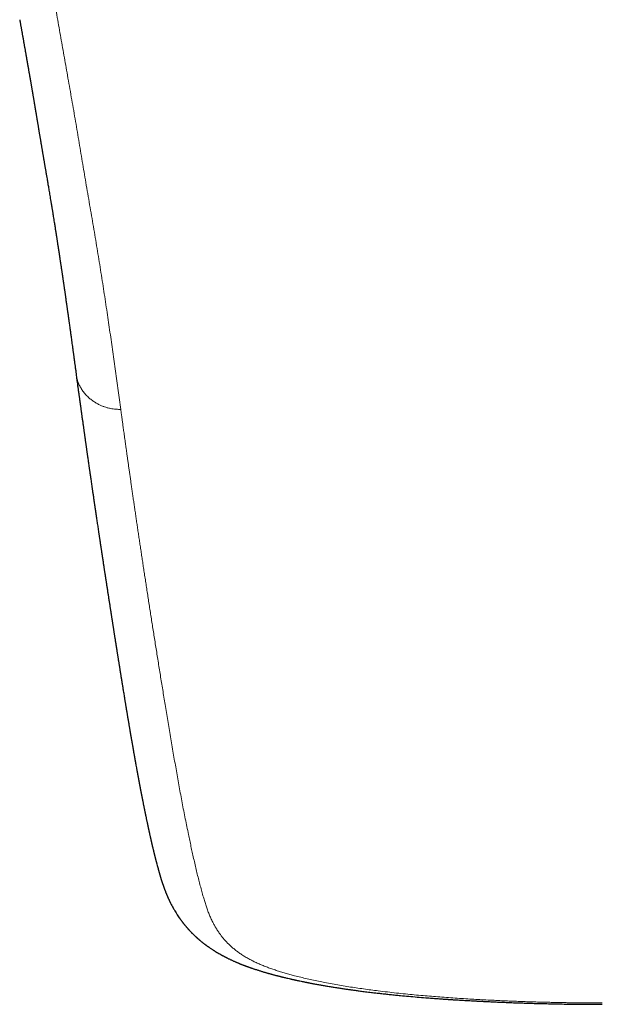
# Model space of a CAD drawing. Header units: millimetres. Extents: x 8 to 736, y 12 to 488.
# Tile 12 of 58: x 364 to 382, y 115 to 146. Entities that reach past the tile are written whole.
import ezdxf

# ---------------------------------------------------------------- set-up
doc = ezdxf.new("R2010")
doc.units = ezdxf.units.MM

msp = doc.modelspace()

# ---------------------------------------------------------------- linework, layer by layer
at = {"color": 252, "linetype": 'Continuous', "lineweight": 0}
for points, knots in [([(365.013, 148.698), (365.043, 148.48), (365.101, 148.044), (365.197, 147.395), (365.298, 146.75), (365.405, 146.11), (365.515, 145.475), (365.626, 144.844), (365.741, 144.197), (365.858, 143.534), (365.977, 142.856), (366.091, 142.184), (366.202, 141.517), (366.315, 140.843), (366.433, 140.161), (366.551, 139.472), (366.666, 138.79), (366.776, 138.114), (366.88, 137.444), (366.979, 136.793), (367.071, 136.162), (367.158, 135.548), (367.243, 134.94), (367.326, 134.337), (367.381, 133.94), (367.408, 133.742)], [0, 0, 0, 0, 0.040009, 0.080012, 0.12001, 0.160005, 0.199998, 0.239989, 0.279979, 0.323966, 0.367954, 0.411942, 0.455933, 0.499929, 0.546596, 0.593269, 0.639946, 0.686625, 0.733304, 0.779981, 0.823987, 0.867989, 0.91199, 0.955993, 1, 1, 1, 1]), ([(367.408, 133.742), (367.393, 133.742), (367.36, 133.744), (367.306, 133.746), (367.241, 133.751), (367.165, 133.759), (367.076, 133.773), (366.986, 133.795), (366.895, 133.823), (366.806, 133.857), (366.711, 133.901), (366.613, 133.956), (366.514, 134.021), (366.416, 134.099), (366.323, 134.189), (366.238, 134.289), (366.166, 134.396), (366.108, 134.505), (366.064, 134.613), (366.033, 134.717), (366.014, 134.797), (366.009, 134.842), (366.008, 134.854)], [0, 0, 0, 0, 0.021388, 0.047605, 0.078965, 0.115963, 0.159261, 0.209618, 0.252458, 0.299874, 0.351915, 0.40842, 0.469013, 0.533142, 0.600231, 0.669946, 0.739216, 0.805061, 0.867395, 0.92594, 0.980448, 1, 1, 1, 1]), ([(382.5, 115.134), (382.497, 115.134), (382.489, 115.134), (382.475, 115.134), (382.457, 115.134), (382.431, 115.134), (382.397, 115.134), (382.354, 115.134), (382.299, 115.134), (382.231, 115.134), (382.15, 115.134), (382.058, 115.135), (381.955, 115.136), (381.845, 115.137), (381.728, 115.138), (381.603, 115.139), (381.469, 115.141), (381.327, 115.143), (381.175, 115.146), (381.017, 115.149), (380.853, 115.153), (380.685, 115.157), (380.509, 115.162), (380.324, 115.167), (380.127, 115.173), (379.918, 115.181), (379.696, 115.189), (379.466, 115.199), (379.227, 115.21), (378.979, 115.222), (378.728, 115.235), (378.473, 115.249), (378.217, 115.264), (377.953, 115.281), (377.681, 115.3), (377.411, 115.32), (377.143, 115.341), (376.878, 115.364), (376.606, 115.389), (376.329, 115.416), (376.048, 115.445), (375.762, 115.477), (375.494, 115.51), (375.245, 115.542), (375.015, 115.573), (374.784, 115.607), (374.552, 115.642), (374.321, 115.681), (374.089, 115.721), (373.866, 115.763), (373.653, 115.805), (373.449, 115.847), (373.248, 115.892), (373.05, 115.939), (372.869, 115.985), (372.707, 116.028), (372.56, 116.07), (372.417, 116.112), (372.278, 116.156), (372.14, 116.203), (372.004, 116.252), (371.871, 116.304), (371.743, 116.358), (371.622, 116.413), (371.507, 116.47), (371.392, 116.532), (371.279, 116.598), (371.167, 116.67), (371.064, 116.743), (370.969, 116.817), (370.882, 116.891), (370.802, 116.965), (370.727, 117.04), (370.656, 117.118), (370.59, 117.196), (370.525, 117.281), (370.461, 117.372), (370.398, 117.47), (370.341, 117.569), (370.284, 117.677), (370.228, 117.794), (370.175, 117.92), (370.126, 118.049), (370.081, 118.181), (370.038, 118.316), (369.994, 118.464), (369.948, 118.627), (369.9, 118.804), (369.853, 118.987), (369.806, 119.174), (369.76, 119.366), (369.714, 119.564), (369.678, 119.728), (369.649, 119.856), (369.629, 119.948), (369.609, 120.041), (369.589, 120.134), (369.569, 120.229), (369.55, 120.322), (369.52, 120.465), (369.48, 120.66), (369.43, 120.909), (369.381, 121.159), (369.333, 121.41), (369.286, 121.661), (369.24, 121.911), (369.195, 122.159), (369.151, 122.407), (369.108, 122.654), (369.064, 122.904), (369.02, 123.159), (368.976, 123.416), (368.933, 123.672), (368.891, 123.926), (368.849, 124.178), (368.809, 124.423), (368.769, 124.662), (368.732, 124.893), (368.695, 125.122), (368.658, 125.349), (368.622, 125.574), (368.586, 125.797), (368.551, 126.017), (368.516, 126.235), (368.482, 126.45), (368.448, 126.662), (368.415, 126.87), (368.383, 127.074), (368.352, 127.276), (368.321, 127.476), (368.29, 127.676), (368.259, 127.873), (368.229, 128.068), (368.2, 128.261), (368.171, 128.449), (368.143, 128.634), (368.115, 128.815), (368.088, 128.993), (368.062, 129.169), (368.036, 129.344), (368.01, 129.517), (367.985, 129.687), (367.96, 129.854), (367.936, 130.017), (367.912, 130.178), (367.888, 130.339), (367.865, 130.5), (367.841, 130.66), (367.819, 130.817), (367.796, 130.97), (367.775, 131.12), (367.754, 131.266), (367.734, 131.408), (367.713, 131.548), (367.694, 131.687), (367.674, 131.824), (367.655, 131.956), (367.637, 132.084), (367.62, 132.208), (367.603, 132.328), (367.587, 132.443), (367.571, 132.553), (367.557, 132.66), (367.542, 132.762), (367.529, 132.859), (367.516, 132.95), (367.504, 133.036), (367.493, 133.115), (367.483, 133.191), (367.473, 133.262), (367.464, 133.329), (367.456, 133.391), (367.448, 133.448), (367.44, 133.502), (367.434, 133.552), (367.427, 133.597), (367.422, 133.639), (367.417, 133.677), (367.412, 133.71), (367.409, 133.732), (367.408, 133.742)], [0, 0, 0, 0, 0.0001644, 0.0003979, 0.0007007, 0.0010727, 0.0016764, 0.0024032, 0.0032531, 0.0044356, 0.0057954, 0.0073326, 0.0090473, 0.0109394, 0.0128656, 0.0149464, 0.0171817, 0.0195716, 0.022116, 0.0248148, 0.0275007, 0.0303235, 0.0332832, 0.0363794, 0.0396119, 0.0431887, 0.0469178, 0.0507986, 0.0548303, 0.0590121, 0.0633431, 0.0675626, 0.0719153, 0.0764026, 0.0810268, 0.0857907, 0.0902458, 0.0948226, 0.0995246, 0.1043504, 0.1092954, 0.1143546, 0.1195233, 0.1236582, 0.1278564, 0.1321196, 0.1364515, 0.1408564, 0.1453393, 0.1499053, 0.1540407, 0.1582335, 0.1624777, 0.1667677, 0.1711016, 0.1745379, 0.1780019, 0.1814948, 0.1850198, 0.1885806, 0.192402, 0.1962799, 0.2002242, 0.204223, 0.2082544, 0.212311, 0.2171274, 0.2219858, 0.2268924, 0.2318538, 0.2366236, 0.2414485, 0.2463293, 0.2512658, 0.2562559, 0.2612961, 0.2672951, 0.2733506, 0.2794601, 0.2856266, 0.2930471, 0.3005591, 0.3081664, 0.3158691, 0.3236668, 0.3315583, 0.3413263, 0.3512329, 0.361279, 0.3714651, 0.3817917, 0.3922589, 0.4028666, 0.4075784, 0.4123175, 0.4170838, 0.4218772, 0.4266977, 0.4314946, 0.4360399, 0.4484448, 0.4607105, 0.4730129, 0.4851714, 0.4971855, 0.5090548, 0.520779, 0.5323575, 0.5437903, 0.5550777, 0.5669324, 0.5786239, 0.590153, 0.6015201, 0.612726, 0.623771, 0.6340378, 0.6441622, 0.6541443, 0.6639846, 0.6736831, 0.6832402, 0.6926559, 0.7019305, 0.7110641, 0.7200569, 0.7287522, 0.7373118, 0.7457361, 0.7540249, 0.7623255, 0.7704859, 0.778506, 0.786386, 0.7941257, 0.8015907, 0.8089205, 0.816115, 0.8231743, 0.8302382, 0.8371613, 0.8439435, 0.8505849, 0.8570855, 0.8634453, 0.8696643, 0.8761207, 0.8824181, 0.8885565, 0.8945357, 0.900356, 0.9060172, 0.9115194, 0.9168626, 0.9222897, 0.9275424, 0.9326205, 0.9375242, 0.9422535, 0.9468082, 0.9511885, 0.9553943, 0.9594257, 0.9632825, 0.966965, 0.9704729, 0.9736206, 0.9766131, 0.9794506, 0.9821329, 0.9846601, 0.98695, 0.9890955, 0.9910969, 0.9929541, 0.994667, 0.9962089, 0.9976118, 0.9988754, 1, 1, 1, 1])]:
    msp.add_open_spline(points, degree=3, knots=knots, dxfattribs=at)
at = {"color": 7, "linetype": 'Continuous', "lineweight": 30}
for points, knots in [([(364.24, 145.962), (364.241, 145.959), (364.243, 145.946), (364.247, 145.926), (364.251, 145.902), (364.254, 145.883), (364.259, 145.856), (364.266, 145.818), (364.274, 145.772), (364.281, 145.733), (364.287, 145.698), (364.293, 145.667), (364.298, 145.636), (364.305, 145.597), (364.313, 145.553), (364.322, 145.502), (364.331, 145.451), (364.34, 145.399), (364.35, 145.346), (364.359, 145.292), (364.368, 145.241), (364.377, 145.191), (364.385, 145.144), (364.394, 145.096), (364.402, 145.047), (364.411, 144.997), (364.42, 144.948), (364.427, 144.905), (364.434, 144.869), (364.439, 144.837), (364.446, 144.801), (364.452, 144.765), (364.458, 144.728), (364.464, 144.694), (364.47, 144.662), (364.475, 144.635), (364.479, 144.612), (364.482, 144.593), (364.485, 144.577), (364.488, 144.559), (364.492, 144.536), (364.497, 144.51), (364.501, 144.483), (364.506, 144.456), (364.512, 144.425), (364.518, 144.39), (364.524, 144.351), (364.531, 144.313), (364.537, 144.277), (364.543, 144.244), (364.549, 144.211), (364.554, 144.181), (364.559, 144.155), (364.562, 144.133), (364.565, 144.114), (364.569, 144.095), (364.573, 144.073), (364.577, 144.048), (364.582, 144.022), (364.587, 143.992), (364.592, 143.959), (364.599, 143.922), (364.606, 143.881), (364.614, 143.835), (364.621, 143.793), (364.627, 143.755), (364.632, 143.725), (364.637, 143.697), (364.641, 143.675), (364.644, 143.658), (364.646, 143.645), (364.648, 143.633), (364.65, 143.623), (364.652, 143.611), (364.655, 143.593), (364.66, 143.565), (364.666, 143.53), (364.672, 143.491), (364.679, 143.451), (364.686, 143.408), (364.693, 143.369), (364.698, 143.336), (364.703, 143.308), (364.708, 143.279), (364.713, 143.251), (364.717, 143.225), (364.721, 143.201), (364.724, 143.181), (364.727, 143.164), (364.73, 143.146), (364.734, 143.125), (364.738, 143.099), (364.743, 143.069), (364.749, 143.036), (364.754, 143.002), (364.761, 142.965), (364.767, 142.927), (364.773, 142.888), (364.779, 142.854), (364.784, 142.822), (364.79, 142.792), (364.794, 142.762), (364.8, 142.731), (364.805, 142.698), (364.812, 142.659), (364.819, 142.617), (364.826, 142.572), (364.834, 142.526), (364.841, 142.481), (364.849, 142.438), (364.855, 142.398), (364.862, 142.359), (364.868, 142.324), (364.873, 142.291), (364.879, 142.259), (364.885, 142.222), (364.892, 142.181), (364.899, 142.135), (364.907, 142.088), (364.915, 142.04), (364.923, 141.992), (364.931, 141.95), (364.937, 141.912), (364.942, 141.881), (364.947, 141.852), (364.952, 141.826), (364.956, 141.801), (364.96, 141.774), (364.966, 141.742), (364.972, 141.705), (364.979, 141.665), (364.987, 141.62), (364.995, 141.572), (365.003, 141.523), (365.011, 141.475), (365.019, 141.429), (365.026, 141.388), (365.033, 141.35), (365.039, 141.312), (365.046, 141.269), (365.055, 141.22), (365.064, 141.167), (365.073, 141.113), (365.082, 141.061), (365.091, 141.004), (365.102, 140.945), (365.112, 140.882), (365.122, 140.822), (365.133, 140.759), (365.145, 140.689), (365.158, 140.613), (365.171, 140.532), (365.185, 140.448), (365.2, 140.359), (365.212, 140.288), (365.221, 140.237), (365.225, 140.21), (365.229, 140.186), (365.232, 140.166), (365.235, 140.148), (365.237, 140.135), (365.239, 140.122), (365.241, 140.11), (365.244, 140.097), (365.246, 140.081), (365.25, 140.059), (365.254, 140.031), (365.26, 139.996), (365.267, 139.957), (365.274, 139.914), (365.283, 139.858), (365.294, 139.787), (365.308, 139.7), (365.321, 139.621), (365.332, 139.551), (365.342, 139.49), (365.352, 139.426), (365.36, 139.373), (365.367, 139.331), (365.371, 139.304), (365.375, 139.28), (365.378, 139.259), (365.381, 139.242), (365.383, 139.229), (365.385, 139.217), (365.387, 139.204), (365.389, 139.187), (365.393, 139.166), (365.397, 139.138), (365.402, 139.105), (365.408, 139.067), (365.415, 139.024), (365.422, 138.977), (365.43, 138.924), (365.439, 138.866), (365.447, 138.816), (365.453, 138.775), (365.458, 138.744), (365.463, 138.712), (365.468, 138.682), (365.472, 138.654), (365.475, 138.631), (365.478, 138.61), (365.481, 138.59), (365.485, 138.568), (365.488, 138.545), (365.492, 138.518), (365.497, 138.489), (365.501, 138.459), (365.506, 138.426), (365.511, 138.391), (365.517, 138.353), (365.523, 138.312), (365.53, 138.27), (365.535, 138.231), (365.54, 138.197), (365.545, 138.166), (365.55, 138.136), (365.554, 138.104), (365.56, 138.068), (365.565, 138.03), (365.571, 137.993), (365.575, 137.961), (365.579, 137.936), (365.582, 137.914), (365.585, 137.895), (365.587, 137.881), (365.589, 137.866), (365.592, 137.849), (365.595, 137.826), (365.599, 137.798), (365.604, 137.765), (365.609, 137.73), (365.615, 137.694), (365.62, 137.659), (365.625, 137.625), (365.629, 137.591), (365.635, 137.551), (365.642, 137.503), (365.65, 137.45), (365.657, 137.399), (365.664, 137.351), (365.671, 137.301), (365.679, 137.248), (365.687, 137.189), (365.696, 137.126), (365.704, 137.07), (365.711, 137.023), (365.716, 136.986), (365.721, 136.947), (365.727, 136.907), (365.733, 136.868), (365.738, 136.83), (365.743, 136.796), (365.747, 136.765), (365.751, 136.739), (365.754, 136.715), (365.757, 136.696), (365.759, 136.68), (365.761, 136.668), (365.762, 136.658), (365.764, 136.646), (365.766, 136.632), (365.768, 136.613), (365.772, 136.587), (365.776, 136.555), (365.781, 136.519), (365.787, 136.479), (365.794, 136.426), (365.803, 136.361), (365.813, 136.287), (365.823, 136.218), (365.832, 136.153), (365.841, 136.089), (365.85, 136.019), (365.861, 135.941), (365.873, 135.854), (365.886, 135.763), (365.896, 135.686), (365.904, 135.625), (365.91, 135.581), (365.916, 135.537), (365.922, 135.496), (365.927, 135.458), (365.932, 135.424), (365.936, 135.394), (365.939, 135.369), (365.942, 135.348), (365.944, 135.331), (365.946, 135.318), (365.948, 135.308), (365.949, 135.298), (365.951, 135.285), (365.953, 135.268), (365.956, 135.248), (365.959, 135.223), (365.963, 135.192), (365.968, 135.156), (365.974, 135.114), (365.98, 135.068), (365.987, 135.017), (365.995, 134.962), (366.002, 134.908), (366.007, 134.871), (366.009, 134.854)], [0, 0, 0, 0, 0.000566, 0.002568, 0.004236, 0.005572, 0.006694, 0.010906, 0.014421, 0.017681, 0.020359, 0.022823, 0.025356, 0.028136, 0.032346, 0.036494, 0.040673, 0.045068, 0.049653, 0.054151, 0.058498, 0.062685, 0.066693, 0.070598, 0.074705, 0.079125, 0.083442, 0.087363, 0.089933, 0.092679, 0.095747, 0.099136, 0.102024, 0.105073, 0.107849, 0.110227, 0.112207, 0.113788, 0.115011, 0.116262, 0.118476, 0.120995, 0.123105, 0.125412, 0.128057, 0.131065, 0.134434, 0.138166, 0.140883, 0.143764, 0.146764, 0.149444, 0.151698, 0.153526, 0.154927, 0.156665, 0.158574, 0.160698, 0.163037, 0.16559, 0.16841, 0.171585, 0.175214, 0.179217, 0.183594, 0.18635, 0.189106, 0.191503, 0.193521, 0.194936, 0.196077, 0.196975, 0.197888, 0.19888, 0.19995, 0.20278, 0.206044, 0.209319, 0.212852, 0.216618, 0.220618, 0.223003, 0.225464, 0.228002, 0.230562, 0.232884, 0.234899, 0.236651, 0.238139, 0.239479, 0.241382, 0.243658, 0.246308, 0.249326, 0.252358, 0.255188, 0.259052, 0.262459, 0.265412, 0.268112, 0.270824, 0.273415, 0.275944, 0.278897, 0.282274, 0.286076, 0.290145, 0.29417, 0.298146, 0.301848, 0.305502, 0.308923, 0.312004, 0.314748, 0.317536, 0.320697, 0.32433, 0.328431, 0.332705, 0.336924, 0.341086, 0.345193, 0.34818, 0.350945, 0.353474, 0.355769, 0.357842, 0.360033, 0.362952, 0.366236, 0.369881, 0.373644, 0.378066, 0.382427, 0.386727, 0.390837, 0.394492, 0.397684, 0.400913, 0.4047, 0.409102, 0.413959, 0.418733, 0.423381, 0.427902, 0.433839, 0.43936, 0.444563, 0.449873, 0.456409, 0.463247, 0.470401, 0.477947, 0.485969, 0.494464, 0.497155, 0.499593, 0.501737, 0.503584, 0.505136, 0.506393, 0.507354, 0.508409, 0.509653, 0.511114, 0.51279, 0.515559, 0.518769, 0.522418, 0.526409, 0.530577, 0.537915, 0.545742, 0.554056, 0.5592, 0.564647, 0.570424, 0.576529, 0.57911, 0.581672, 0.583916, 0.58581, 0.587354, 0.588547, 0.58939, 0.590672, 0.592177, 0.593907, 0.596575, 0.599647, 0.603121, 0.607003, 0.611345, 0.616162, 0.621453, 0.627219, 0.629963, 0.632802, 0.635736, 0.638657, 0.641202, 0.643341, 0.645075, 0.646874, 0.648845, 0.651044, 0.653473, 0.656131, 0.658964, 0.662019, 0.665276, 0.668458, 0.6727, 0.676586, 0.680116, 0.683291, 0.686109, 0.688761, 0.691711, 0.694983, 0.698576, 0.70249, 0.705143, 0.707506, 0.709541, 0.711249, 0.712629, 0.713682, 0.715298, 0.717409, 0.720016, 0.723118, 0.726717, 0.729892, 0.733175, 0.736378, 0.739503, 0.74255, 0.747794, 0.752788, 0.757531, 0.762023, 0.766337, 0.771508, 0.777052, 0.782968, 0.789257, 0.7927, 0.796245, 0.799892, 0.803642, 0.807471, 0.811054, 0.814289, 0.817176, 0.819715, 0.821905, 0.823747, 0.82524, 0.826329, 0.827168, 0.828215, 0.829564, 0.831216, 0.833757, 0.836789, 0.840312, 0.844185, 0.848033, 0.85546, 0.862711, 0.869037, 0.875223, 0.881269, 0.887302, 0.895293, 0.903642, 0.912348, 0.921411, 0.925597, 0.929855, 0.934167, 0.938207, 0.941854, 0.945106, 0.947964, 0.950382, 0.952421, 0.954082, 0.955363, 0.956024, 0.956995, 0.958282, 0.959885, 0.961804, 0.96404, 0.96714, 0.970696, 0.974707, 0.979174, 0.984097, 0.989376, 0.995095, 1, 1, 1, 1]), ([(366.007, 134.854), (366.007, 134.851), (366.011, 134.821), (366.019, 134.765), (366.029, 134.689), (366.039, 134.617), (366.048, 134.549), (366.057, 134.485), (366.065, 134.424), (366.074, 134.364), (366.082, 134.305), (366.09, 134.247), (366.097, 134.194), (366.104, 134.146), (366.109, 134.103), (366.115, 134.065), (366.119, 134.033), (366.123, 134.005), (366.126, 133.982), (366.129, 133.964), (366.131, 133.949), (366.133, 133.936), (366.135, 133.92), (366.138, 133.9), (366.141, 133.876), (366.145, 133.848), (366.149, 133.818), (366.154, 133.784), (366.159, 133.746), (366.164, 133.706), (366.171, 133.662), (366.18, 133.593), (366.193, 133.499), (366.21, 133.378), (366.224, 133.279), (366.235, 133.202), (366.242, 133.147), (366.25, 133.093), (366.257, 133.043), (366.263, 132.999), (366.269, 132.962), (366.273, 132.929), (366.277, 132.9), (366.281, 132.873), (366.284, 132.85), (366.287, 132.831), (366.289, 132.814), (366.292, 132.797), (366.294, 132.778), (366.298, 132.751), (366.303, 132.716), (366.31, 132.671), (366.316, 132.625), (366.323, 132.576), (366.33, 132.529), (366.336, 132.484), (366.342, 132.44), (366.349, 132.394), (366.356, 132.345), (366.364, 132.289), (366.373, 132.225), (366.384, 132.152), (366.395, 132.075), (366.404, 132.007), (366.412, 131.95), (366.419, 131.905), (366.425, 131.861), (366.431, 131.819), (366.437, 131.782), (366.441, 131.751), (366.445, 131.726), (366.447, 131.707), (366.45, 131.69), (366.452, 131.676), (366.453, 131.665), (366.455, 131.656), (366.456, 131.645), (366.458, 131.631), (366.461, 131.614), (366.464, 131.593), (366.467, 131.569), (366.474, 131.524), (366.483, 131.462), (366.494, 131.385), (366.504, 131.319), (366.512, 131.261), (366.519, 131.211), (366.527, 131.158), (366.535, 131.101), (366.544, 131.042), (366.553, 130.98), (366.563, 130.914), (366.571, 130.856), (366.578, 130.806), (366.584, 130.767), (366.589, 130.732), (366.594, 130.701), (366.598, 130.674), (366.601, 130.651), (366.604, 130.632), (366.606, 130.618), (366.608, 130.606), (366.61, 130.594), (366.612, 130.58), (366.614, 130.564), (366.617, 130.545), (366.62, 130.523), (366.624, 130.497), (366.628, 130.467), (366.633, 130.437), (366.637, 130.407), (366.642, 130.376), (366.652, 130.307), (366.664, 130.223), (366.679, 130.123), (366.691, 130.045), (366.703, 129.965), (366.712, 129.9), (366.72, 129.85), (366.725, 129.817), (366.73, 129.783), (366.735, 129.749), (366.74, 129.715), (366.745, 129.68), (366.75, 129.647), (366.755, 129.614), (366.76, 129.584), (366.764, 129.556), (366.767, 129.532), (366.77, 129.514), (366.772, 129.502), (366.773, 129.493), (366.774, 129.486), (366.776, 129.479), (366.777, 129.469), (366.779, 129.457), (366.781, 129.441), (366.784, 129.421), (366.788, 129.398), (366.791, 129.374), (366.795, 129.348), (366.801, 129.311), (366.808, 129.264), (366.817, 129.202), (366.827, 129.137), (366.837, 129.069), (366.847, 129.005), (366.856, 128.943), (366.865, 128.885), (366.874, 128.829), (366.882, 128.777), (366.889, 128.727), (366.896, 128.681), (366.903, 128.637), (366.909, 128.599), (366.914, 128.564), (366.919, 128.534), (366.922, 128.511), (366.925, 128.494), (366.926, 128.483), (366.928, 128.473), (366.929, 128.464), (366.931, 128.454), (366.933, 128.441), (366.935, 128.424), (366.939, 128.402), (366.943, 128.374), (366.948, 128.342), (366.953, 128.307), (366.959, 128.272), (366.966, 128.228), (366.974, 128.175), (366.983, 128.115), (366.992, 128.055), (367.001, 127.997), (367.01, 127.941), (367.019, 127.883), (367.028, 127.824), (367.037, 127.763), (367.046, 127.703), (367.056, 127.645), (367.064, 127.593), (367.07, 127.549), (367.076, 127.511), (367.082, 127.475), (367.087, 127.442), (367.091, 127.414), (367.095, 127.391), (367.098, 127.374), (367.1, 127.36), (367.102, 127.345), (367.105, 127.328), (367.108, 127.309), (367.111, 127.287), (367.115, 127.261), (367.12, 127.23), (367.125, 127.197), (367.131, 127.158), (367.138, 127.115), (367.145, 127.069), (367.152, 127.024), (367.159, 126.981), (367.165, 126.939), (367.172, 126.894), (367.18, 126.847), (367.188, 126.798), (367.195, 126.752), (367.202, 126.707), (367.209, 126.661), (367.216, 126.615), (367.224, 126.567), (367.23, 126.527), (367.235, 126.494), (367.239, 126.469), (367.243, 126.447), (367.246, 126.428), (367.248, 126.411), (367.25, 126.398), (367.252, 126.388), (367.254, 126.378), (367.255, 126.367), (367.258, 126.352), (367.261, 126.334), (367.264, 126.312), (367.268, 126.288), (367.272, 126.26), (367.277, 126.228), (367.283, 126.191), (367.29, 126.15), (367.296, 126.107), (367.303, 126.065), (367.31, 126.024), (367.316, 125.985), (367.323, 125.941), (367.331, 125.892), (367.339, 125.84), (367.347, 125.792), (367.354, 125.748), (367.36, 125.708), (367.366, 125.671), (367.371, 125.637), (367.382, 125.571), (367.392, 125.508), (367.401, 125.449), (367.405, 125.426), (367.409, 125.404), (367.412, 125.382), (367.415, 125.361), (367.418, 125.344), (367.421, 125.33), (367.422, 125.318), (367.424, 125.308), (367.426, 125.297), (367.428, 125.282), (367.431, 125.264), (367.435, 125.243), (367.439, 125.217), (367.443, 125.188), (367.449, 125.156), (367.455, 125.114), (367.464, 125.063), (367.473, 125.006), (367.483, 124.945), (367.493, 124.88), (367.505, 124.811), (367.515, 124.746), (367.525, 124.689), (367.533, 124.64), (367.539, 124.599), (367.546, 124.561), (367.551, 124.526), (367.556, 124.494), (367.561, 124.466), (367.565, 124.442), (367.569, 124.419), (367.573, 124.395), (367.577, 124.368), (367.582, 124.338), (367.588, 124.304), (367.594, 124.267), (367.601, 124.227), (367.608, 124.184), (367.616, 124.137), (367.624, 124.088), (367.633, 124.036), (367.642, 123.982), (367.651, 123.927), (367.659, 123.878), (367.666, 123.838), (367.671, 123.806), (367.677, 123.774), (367.682, 123.741), (367.688, 123.71), (367.693, 123.68), (367.697, 123.655), (367.701, 123.633), (367.704, 123.614), (367.706, 123.599), (367.709, 123.586), (367.711, 123.573), (367.713, 123.558), (367.716, 123.542), (367.719, 123.523), (367.723, 123.502), (367.727, 123.477), (367.732, 123.451), (367.736, 123.424), (367.741, 123.397), (367.751, 123.339), (367.766, 123.251), (367.787, 123.129), (367.803, 123.038), (367.814, 122.978), (367.818, 122.953), (367.823, 122.929), (367.826, 122.909), (367.829, 122.892), (367.831, 122.88), (367.833, 122.87), (367.835, 122.862), (367.836, 122.853), (367.838, 122.843), (367.84, 122.829), (367.843, 122.813), (367.847, 122.794), (367.85, 122.772), (367.855, 122.748), (367.86, 122.721), (367.865, 122.692), (367.87, 122.661), (367.879, 122.613), (367.89, 122.55), (367.902, 122.484), (367.912, 122.434), (367.918, 122.397), (367.925, 122.361), (367.931, 122.328), (367.937, 122.297), (367.942, 122.269), (367.946, 122.248), (367.949, 122.231), (367.951, 122.217), (367.954, 122.203), (367.957, 122.186), (367.961, 122.168), (367.965, 122.144), (367.971, 122.114), (367.977, 122.081), (367.983, 122.049), (367.989, 122.016), (367.995, 121.983), (368.002, 121.949), (368.009, 121.913), (368.015, 121.879), (368.021, 121.849), (368.026, 121.824), (368.031, 121.797), (368.036, 121.77), (368.042, 121.742), (368.047, 121.715), (368.052, 121.688), (368.057, 121.664), (368.061, 121.643), (368.064, 121.627), (368.066, 121.616), (368.068, 121.609), (368.069, 121.601), (368.071, 121.592), (368.073, 121.58), (368.076, 121.566), (368.08, 121.548), (368.084, 121.527), (368.088, 121.505), (368.093, 121.482), (368.097, 121.461), (368.103, 121.431), (368.11, 121.394), (368.119, 121.35), (368.127, 121.31), (368.135, 121.272), (368.142, 121.237), (368.148, 121.206), (368.154, 121.177), (368.159, 121.151), (368.163, 121.13), (368.167, 121.115), (368.169, 121.103), (368.171, 121.093), (368.173, 121.083), (368.175, 121.072), (368.178, 121.06), (368.181, 121.043), (368.186, 121.023), (368.19, 121), (368.197, 120.97), (368.204, 120.933), (368.213, 120.89), (368.222, 120.847), (368.232, 120.8), (368.242, 120.75), (368.252, 120.708), (368.258, 120.675), (368.263, 120.654), (368.267, 120.636), (368.27, 120.62), (368.273, 120.606), (368.276, 120.595), (368.278, 120.586), (368.279, 120.578), (368.281, 120.568), (368.284, 120.557), (368.287, 120.545), (368.29, 120.529), (368.294, 120.511), (368.299, 120.489), (368.304, 120.467), (368.308, 120.445), (368.315, 120.416), (368.323, 120.38), (368.33, 120.346), (368.336, 120.319), (368.34, 120.301), (368.344, 120.286), (368.347, 120.273), (368.349, 120.261), (368.352, 120.249), (368.356, 120.234), (368.36, 120.216), (368.365, 120.194), (368.37, 120.169), (368.376, 120.143), (368.383, 120.117), (368.391, 120.079), (368.403, 120.031), (368.414, 119.984), (368.422, 119.95), (368.427, 119.931), (368.431, 119.914), (368.434, 119.899), (368.438, 119.886), (368.44, 119.874), (368.444, 119.862), (368.447, 119.847), (368.451, 119.831), (368.456, 119.812), (368.46, 119.794), (368.465, 119.776), (368.469, 119.759), (368.473, 119.742), (368.478, 119.724), (368.482, 119.707), (368.486, 119.691), (368.489, 119.677), (368.492, 119.666), (368.495, 119.656), (368.497, 119.647), (368.5, 119.636), (368.504, 119.622), (368.509, 119.603), (368.514, 119.581), (368.521, 119.557), (368.527, 119.531), (368.534, 119.506), (368.544, 119.466), (368.559, 119.413), (368.573, 119.359), (368.584, 119.32), (368.59, 119.297), (368.596, 119.275), (368.602, 119.256), (368.606, 119.24), (368.61, 119.225), (368.615, 119.209), (368.62, 119.19), (368.626, 119.169), (368.633, 119.147), (368.639, 119.126), (368.645, 119.107), (368.65, 119.088), (368.655, 119.071), (368.661, 119.053), (368.666, 119.035), (368.672, 119.016), (368.678, 118.997), (368.684, 118.978), (368.689, 118.962), (368.694, 118.948), (368.698, 118.935), (368.703, 118.919), (368.709, 118.902), (368.716, 118.881), (368.723, 118.858), (368.732, 118.833), (368.741, 118.808), (368.748, 118.787), (368.754, 118.771), (368.759, 118.757), (368.763, 118.745), (368.767, 118.735), (368.771, 118.725), (368.775, 118.713), (368.78, 118.698), (368.786, 118.683), (368.792, 118.667), (368.797, 118.654), (368.803, 118.64), (368.808, 118.626), (368.815, 118.609), (368.822, 118.592), (368.828, 118.575), (368.834, 118.561), (368.84, 118.548), (368.846, 118.533), (368.853, 118.516), (368.861, 118.497), (368.869, 118.478), (368.878, 118.458), (368.888, 118.436), (368.898, 118.414), (368.907, 118.393), (368.917, 118.373), (368.925, 118.354), (368.934, 118.336), (368.942, 118.32), (368.949, 118.304), (368.957, 118.288), (368.966, 118.27), (368.983, 118.236), (369.01, 118.184), (369.045, 118.12), (369.082, 118.055), (369.12, 117.99), (369.16, 117.927), (369.2, 117.865), (369.229, 117.822), (369.251, 117.791), (369.261, 117.776), (369.272, 117.761), (369.281, 117.748), (369.29, 117.736), (369.3, 117.722), (369.312, 117.706), (369.327, 117.686), (369.34, 117.669), (369.352, 117.654), (369.362, 117.641), (369.372, 117.628), (369.383, 117.614), (369.395, 117.599), (369.409, 117.582), (369.422, 117.566), (369.433, 117.553), (369.442, 117.542), (369.45, 117.533), (369.458, 117.523), (369.468, 117.511), (369.48, 117.498), (369.491, 117.485), (369.5, 117.475), (369.509, 117.464), (369.519, 117.454), (369.529, 117.443), (369.541, 117.43), (369.554, 117.416), (369.569, 117.399), (369.585, 117.382), (369.6, 117.366), (369.613, 117.353), (369.624, 117.342), (369.635, 117.331), (369.647, 117.318), (369.662, 117.303), (369.676, 117.289), (369.69, 117.276), (369.701, 117.265), (369.711, 117.255), (369.722, 117.246), (369.733, 117.235), (369.746, 117.222), (369.76, 117.209), (369.773, 117.197), (369.784, 117.188), (369.793, 117.18), (369.802, 117.172), (369.811, 117.164), (369.822, 117.154), (369.833, 117.144), (369.846, 117.133), (369.861, 117.12), (369.877, 117.106), (369.894, 117.092), (369.909, 117.08), (369.922, 117.069), (369.935, 117.058), (369.949, 117.047), (369.964, 117.035), (369.979, 117.023), (369.995, 117.011), (370.011, 116.998), (370.026, 116.987), (370.039, 116.977), (370.052, 116.967), (370.067, 116.956), (370.084, 116.943), (370.102, 116.93), (370.119, 116.918), (370.132, 116.908), (370.147, 116.898), (370.165, 116.885), (370.188, 116.869), (370.216, 116.85), (370.247, 116.83), (370.277, 116.81), (370.305, 116.792), (370.325, 116.779), (370.342, 116.769), (370.356, 116.76), (370.373, 116.749), (370.392, 116.737), (370.412, 116.725), (370.431, 116.714), (370.448, 116.704), (370.465, 116.694), (370.486, 116.682), (370.509, 116.669), (370.53, 116.656), (370.55, 116.646), (370.569, 116.635), (370.589, 116.624), (370.611, 116.612), (370.634, 116.6), (370.657, 116.588), (370.679, 116.576), (370.699, 116.566), (370.719, 116.556), (370.743, 116.544), (370.773, 116.529), (370.806, 116.513), (370.84, 116.497), (370.874, 116.48), (370.91, 116.464), (370.945, 116.448), (370.979, 116.433), (371.012, 116.418), (371.043, 116.405), (371.071, 116.393), (371.096, 116.383), (371.117, 116.374), (371.14, 116.364), (371.166, 116.354), (371.193, 116.343), (371.221, 116.332), (371.249, 116.321), (371.277, 116.311), (371.304, 116.301), (371.328, 116.291), (371.35, 116.283), (371.371, 116.276), (371.395, 116.267), (371.421, 116.258), (371.449, 116.248), (371.476, 116.238), (371.504, 116.229), (371.533, 116.218), (371.565, 116.208), (371.597, 116.197), (371.628, 116.187), (371.662, 116.176), (371.701, 116.163), (371.743, 116.15), (371.784, 116.137), (371.826, 116.124), (371.872, 116.11), (371.916, 116.097), (371.956, 116.086), (371.991, 116.076), (372.024, 116.066), (372.056, 116.057), (372.085, 116.049), (372.111, 116.042), (372.135, 116.035), (372.163, 116.028), (372.196, 116.019), (372.233, 116.009), (372.27, 115.999), (372.307, 115.99), (372.342, 115.981), (372.374, 115.973), (372.401, 115.966), (372.424, 115.96), (372.445, 115.955), (372.469, 115.949), (372.497, 115.942), (372.537, 115.932), (372.587, 115.92), (372.649, 115.906), (372.705, 115.893), (372.752, 115.882), (372.786, 115.874), (372.816, 115.868), (372.84, 115.862), (372.863, 115.857), (372.886, 115.852), (372.92, 115.845), (372.966, 115.835), (373.026, 115.822), (373.081, 115.811), (373.13, 115.801), (373.166, 115.793), (373.2, 115.787), (373.228, 115.781), (373.251, 115.776), (373.267, 115.773), (373.278, 115.771), (373.286, 115.77), (373.293, 115.768), (373.302, 115.766), (373.318, 115.763), (373.344, 115.758), (373.381, 115.751), (373.427, 115.742), (373.48, 115.732), (373.542, 115.721), (373.623, 115.706), (373.723, 115.688), (373.842, 115.668), (373.968, 115.647), (374.101, 115.625), (374.214, 115.607), (374.305, 115.594), (374.37, 115.584), (374.433, 115.574), (374.49, 115.566), (374.539, 115.559), (374.58, 115.553), (374.614, 115.549), (374.643, 115.544), (374.68, 115.539), (374.727, 115.533), (374.786, 115.525), (374.849, 115.516), (374.919, 115.507), (374.996, 115.497), (375.079, 115.487), (375.17, 115.476), (375.279, 115.462), (375.407, 115.447), (375.553, 115.431), (375.704, 115.414), (375.858, 115.398), (376.015, 115.382), (376.206, 115.364), (376.434, 115.342), (376.699, 115.319), (376.91, 115.302), (377.064, 115.29), (377.157, 115.283), (377.243, 115.276), (377.322, 115.271), (377.393, 115.266), (377.455, 115.261), (377.51, 115.257), (377.557, 115.254), (377.597, 115.252), (377.63, 115.249), (377.655, 115.248), (377.673, 115.246), (377.686, 115.246), (377.699, 115.245), (377.714, 115.244), (377.735, 115.242), (377.766, 115.24), (377.808, 115.238), (377.859, 115.234), (377.919, 115.231), (377.99, 115.226), (378.068, 115.222), (378.153, 115.217), (378.246, 115.211), (378.347, 115.206), (378.457, 115.2), (378.578, 115.193), (378.711, 115.186), (378.856, 115.179), (379.011, 115.172), (379.176, 115.164), (379.35, 115.157), (379.53, 115.149), (379.717, 115.142), (379.908, 115.135), (380.109, 115.129), (380.318, 115.122), (380.536, 115.116), (380.762, 115.111), (380.998, 115.106), (381.242, 115.101), (381.495, 115.097), (381.755, 115.094), (382.022, 115.092), (382.271, 115.091), (382.431, 115.091), (382.5, 115.091)], [0, 0, 0, 0, 0.0003623, 0.0032756, 0.0060553, 0.0087013, 0.0111699, 0.0135097, 0.0157205, 0.0178024, 0.0201128, 0.0222406, 0.0241856, 0.025948, 0.0275277, 0.0289247, 0.0301099, 0.0311217, 0.0319602, 0.0326255, 0.0331258, 0.0336047, 0.0341135, 0.0349187, 0.0357972, 0.0367994, 0.037934, 0.0392009, 0.0405739, 0.0420746, 0.0437029, 0.0454438, 0.0497332, 0.0541938, 0.0588256, 0.060822, 0.0628486, 0.0649054, 0.0669632, 0.0684572, 0.0698219, 0.0710574, 0.0721637, 0.0731593, 0.0740203, 0.0747467, 0.0753425, 0.0759516, 0.0766461, 0.077426, 0.0789927, 0.080659, 0.0824109, 0.0842485, 0.0861718, 0.0877429, 0.0893745, 0.0911078, 0.0929492, 0.0948986, 0.0974873, 0.1002448, 0.1031712, 0.1062664, 0.1079551, 0.1096901, 0.1114371, 0.1130308, 0.1144498, 0.1156939, 0.1165405, 0.1172814, 0.1179165, 0.118446, 0.1188699, 0.1191935, 0.1195626, 0.1200954, 0.1207611, 0.1215596, 0.122491, 0.1235421, 0.1266526, 0.1296255, 0.1324608, 0.1343026, 0.1362378, 0.1382915, 0.1404638, 0.1427546, 0.145164, 0.1476919, 0.1503382, 0.1519903, 0.1534935, 0.154848, 0.1560536, 0.1571105, 0.1580185, 0.1587777, 0.1592698, 0.1596792, 0.1601367, 0.1606845, 0.1613226, 0.1620511, 0.1628699, 0.1639393, 0.1651084, 0.1662904, 0.1674772, 0.1686689, 0.1698654, 0.1755708, 0.1785549, 0.1816146, 0.18477, 0.1880213, 0.1893248, 0.190643, 0.1919761, 0.1933239, 0.1946865, 0.1960639, 0.1974158, 0.1986545, 0.1999041, 0.2010079, 0.2019661, 0.2027786, 0.203146, 0.2034735, 0.203761, 0.204017, 0.2043707, 0.2048657, 0.2055022, 0.20628, 0.2071992, 0.2082293, 0.209257, 0.2102718, 0.212613, 0.2148826, 0.2177074, 0.2204129, 0.222999, 0.2254657, 0.227813, 0.2300409, 0.2321494, 0.2341294, 0.2360388, 0.237778, 0.2393471, 0.2407461, 0.2419748, 0.2430334, 0.2435295, 0.2439769, 0.2443758, 0.244726, 0.2451018, 0.2456265, 0.2463018, 0.2471278, 0.2483552, 0.2496699, 0.2510544, 0.2525086, 0.2540326, 0.2564294, 0.2589309, 0.2613731, 0.263743, 0.2660406, 0.2682659, 0.2708409, 0.2733167, 0.2757523, 0.2781649, 0.2805545, 0.2821067, 0.283649, 0.2851674, 0.2865381, 0.2877323, 0.28875, 0.289314, 0.2898474, 0.2904611, 0.2911608, 0.2919464, 0.292818, 0.2939556, 0.2952127, 0.2965891, 0.2980849, 0.3000146, 0.3019488, 0.3038208, 0.3056306, 0.3073783, 0.3090639, 0.3112239, 0.3132724, 0.3152094, 0.3170525, 0.3189312, 0.3208716, 0.3228736, 0.3249373, 0.325996, 0.3270546, 0.3280022, 0.3288171, 0.3294992, 0.33004, 0.3304528, 0.330805, 0.3312812, 0.3319058, 0.3326706, 0.3335755, 0.3346205, 0.3358057, 0.3371311, 0.3385966, 0.3404648, 0.3423173, 0.3441059, 0.3458306, 0.3474913, 0.349088, 0.3514679, 0.3536897, 0.3557536, 0.357608, 0.3593132, 0.360869, 0.3622936, 0.3637073, 0.36937, 0.3703307, 0.3712962, 0.3722665, 0.37324, 0.3741313, 0.374893, 0.3754926, 0.3759769, 0.3763606, 0.3768251, 0.3774253, 0.3782098, 0.3791469, 0.3802364, 0.3814783, 0.3828728, 0.3844197, 0.3869552, 0.3894213, 0.3918176, 0.3949176, 0.3978923, 0.4007419, 0.4034662, 0.4053648, 0.4071713, 0.4088362, 0.4103582, 0.4117373, 0.4129526, 0.4140302, 0.414994, 0.4159771, 0.4171989, 0.4185147, 0.4199798, 0.4215947, 0.4233594, 0.4252741, 0.4273387, 0.4295334, 0.4318216, 0.4342026, 0.4366763, 0.4392429, 0.4406354, 0.4420539, 0.4434983, 0.4449685, 0.4464294, 0.4477253, 0.4488711, 0.4498667, 0.450712, 0.4513606, 0.4518908, 0.4524583, 0.4531155, 0.4538623, 0.4546989, 0.4556252, 0.4567477, 0.4579644, 0.45919, 0.4604106, 0.4616264, 0.4669934, 0.4722759, 0.4781897, 0.4793528, 0.4805164, 0.4816375, 0.4826089, 0.4832745, 0.483841, 0.4843084, 0.4846766, 0.4849743, 0.4854633, 0.4860897, 0.4868535, 0.4877117, 0.4886955, 0.4898048, 0.4910396, 0.4924, 0.493831, 0.4952395, 0.4989889, 0.5025565, 0.5043066, 0.5060094, 0.5076647, 0.5092543, 0.5106901, 0.5119605, 0.5130656, 0.5136983, 0.5142967, 0.5149761, 0.5157449, 0.516603, 0.5175506, 0.519138, 0.5206837, 0.5221813, 0.5237325, 0.5252354, 0.5268203, 0.5285365, 0.530384, 0.5315435, 0.5327493, 0.5340014, 0.5352998, 0.5366404, 0.5379091, 0.5392458, 0.5404111, 0.5414049, 0.5422272, 0.54262, 0.5429569, 0.5432754, 0.5437111, 0.5442761, 0.5449704, 0.5457939, 0.5468476, 0.5479441, 0.549015, 0.5500603, 0.5510801, 0.5533025, 0.5553929, 0.557351, 0.559177, 0.5608707, 0.5624019, 0.5637977, 0.5650579, 0.5661827, 0.5667971, 0.567362, 0.5678773, 0.568343, 0.5688066, 0.5693832, 0.5702146, 0.5712103, 0.5723659, 0.5735674, 0.5756997, 0.5778149, 0.5799161, 0.5820854, 0.5846399, 0.5873265, 0.5884181, 0.5894736, 0.5904115, 0.5912311, 0.5918629, 0.5924003, 0.5928433, 0.5932213, 0.5936739, 0.5942192, 0.5948572, 0.5955879, 0.5965344, 0.5976015, 0.5987378, 0.5998575, 0.6009594, 0.6030719, 0.6051154, 0.6061257, 0.6070319, 0.6078078, 0.6084536, 0.6089816, 0.6095652, 0.6102596, 0.6112098, 0.6123108, 0.6135628, 0.6148898, 0.6162063, 0.6175121, 0.6205478, 0.6235241, 0.6246115, 0.6255889, 0.6264558, 0.6272121, 0.627858, 0.6284105, 0.6290118, 0.6297359, 0.6305829, 0.6315451, 0.632547, 0.6333975, 0.6342623, 0.6351412, 0.6360343, 0.6369382, 0.637772, 0.6384628, 0.639061, 0.6395667, 0.6399829, 0.6404102, 0.6412289, 0.6422023, 0.6433307, 0.644613, 0.6459472, 0.6472675, 0.6485739, 0.6520949, 0.6555938, 0.6568509, 0.6580848, 0.6592064, 0.6602094, 0.660914, 0.6616319, 0.6624503, 0.6633693, 0.664411, 0.6655241, 0.6665701, 0.6675342, 0.6684161, 0.6692221, 0.6700846, 0.6709293, 0.6718584, 0.6728258, 0.673695, 0.6744569, 0.6751111, 0.6757233, 0.6763722, 0.6772402, 0.678179, 0.6792475, 0.6804536, 0.6817971, 0.6826467, 0.6833952, 0.6840424, 0.6845879, 0.6850325, 0.6854823, 0.6860142, 0.6866942, 0.68746, 0.6881714, 0.6887913, 0.6893495, 0.6900074, 0.6907892, 0.6916398, 0.6923807, 0.692998, 0.6935601, 0.6942365, 0.695032, 0.6958647, 0.6968082, 0.6976258, 0.6985901, 0.6996753, 0.7006419, 0.701494, 0.7023531, 0.7031653, 0.7039123, 0.7045548, 0.7052594, 0.7060829, 0.7069793, 0.7098854, 0.7130864, 0.7156554, 0.7186801, 0.7218134, 0.724133, 0.7270469, 0.7276262, 0.7283107, 0.7289914, 0.7296057, 0.7301536, 0.7306392, 0.7314492, 0.7323631, 0.7332308, 0.7338318, 0.7344105, 0.7349782, 0.7355734, 0.736263, 0.7370485, 0.7378848, 0.7384489, 0.7389189, 0.739296, 0.739715, 0.7402675, 0.7409188, 0.7415112, 0.7420096, 0.7424184, 0.7429007, 0.7434191, 0.743982, 0.7446334, 0.74538, 0.7462029, 0.7469654, 0.7475567, 0.7480029, 0.7484924, 0.7490917, 0.7497616, 0.7504846, 0.7510606, 0.75157, 0.7519975, 0.7523996, 0.7528948, 0.7534872, 0.7541395, 0.7546953, 0.7551371, 0.7554762, 0.7558259, 0.7562151, 0.7566438, 0.7571229, 0.7576386, 0.7582305, 0.7588987, 0.7596049, 0.7601996, 0.7606678, 0.7611737, 0.7616953, 0.7622422, 0.7628639, 0.7634214, 0.7640338, 0.7645987, 0.7650796, 0.7655101, 0.7660314, 0.7666673, 0.7673501, 0.7679308, 0.7684039, 0.7687894, 0.7694844, 0.7702374, 0.7711859, 0.7723153, 0.7733488, 0.7742289, 0.7749914, 0.7753725, 0.7758003, 0.7763378, 0.7769851, 0.7776677, 0.77824, 0.7786983, 0.7792133, 0.7798619, 0.7806138, 0.7812753, 0.7818118, 0.7823554, 0.782946, 0.7836036, 0.7843279, 0.7849438, 0.7855984, 0.7861886, 0.7866613, 0.7873078, 0.7881981, 0.7891342, 0.7900536, 0.7909719, 0.7919406, 0.7929, 0.7937919, 0.7946217, 0.7954405, 0.7962306, 0.796766, 0.7972663, 0.7978574, 0.7985117, 0.7991801, 0.7998641, 0.800535, 0.8012328, 0.8019259, 0.8025212, 0.8030139, 0.8034844, 0.804059, 0.8047123, 0.805369, 0.8060242, 0.8066697, 0.8072912, 0.8081063, 0.8088562, 0.8095287, 0.8102326, 0.8111903, 0.8121715, 0.8130589, 0.8139595, 0.8149943, 0.8161244, 0.816883, 0.8176292, 0.8183631, 0.8190698, 0.8196944, 0.820232, 0.8207074, 0.8212743, 0.8219947, 0.8228108, 0.8236088, 0.8243795, 0.8251228, 0.8258014, 0.8263602, 0.8267987, 0.8272079, 0.8277011, 0.8282787, 0.8289405, 0.8301134, 0.83137, 0.8327063, 0.833468, 0.8341702, 0.8347573, 0.8352294, 0.8356497, 0.8361101, 0.8366113, 0.8376396, 0.8388178, 0.840146, 0.8408663, 0.8416104, 0.8422663, 0.8428086, 0.8432375, 0.8435532, 0.8437472, 0.8438687, 0.8440082, 0.8441726, 0.8443619, 0.8449298, 0.8456462, 0.8465108, 0.8475231, 0.8486825, 0.8499879, 0.8520687, 0.8542672, 0.8565829, 0.8590153, 0.861564, 0.8627223, 0.8639031, 0.8650667, 0.8660907, 0.866967, 0.8676842, 0.8682593, 0.8687572, 0.8692502, 0.8702361, 0.8712381, 0.8723511, 0.87358, 0.8749246, 0.8763849, 0.8779606, 0.8796514, 0.8820828, 0.8846193, 0.8872032, 0.8898336, 0.8925098, 0.8952306, 0.8995938, 0.9040591, 0.908622, 0.9102345, 0.9118114, 0.9132587, 0.9145746, 0.9157596, 0.9167965, 0.917708, 0.9184944, 0.9191558, 0.9197021, 0.9201187, 0.9204056, 0.9206004, 0.9208036, 0.9210295, 0.921355, 0.9218833, 0.9225718, 0.9234202, 0.9244283, 0.925596, 0.9269232, 0.9283206, 0.9298596, 0.9315402, 0.9333626, 0.935327, 0.9375658, 0.939965, 0.9425247, 0.9452452, 0.9481263, 0.9511683, 0.9541837, 0.9573421, 0.9606436, 0.9640879, 0.9676753, 0.9714054, 0.9752783, 0.9792937, 0.9834512, 0.9877505, 0.9921107, 0.9966066, 1, 1, 1, 1])]:
    msp.add_open_spline(points, degree=3, knots=knots, dxfattribs=at)

doc.saveas('drawing.dxf')
